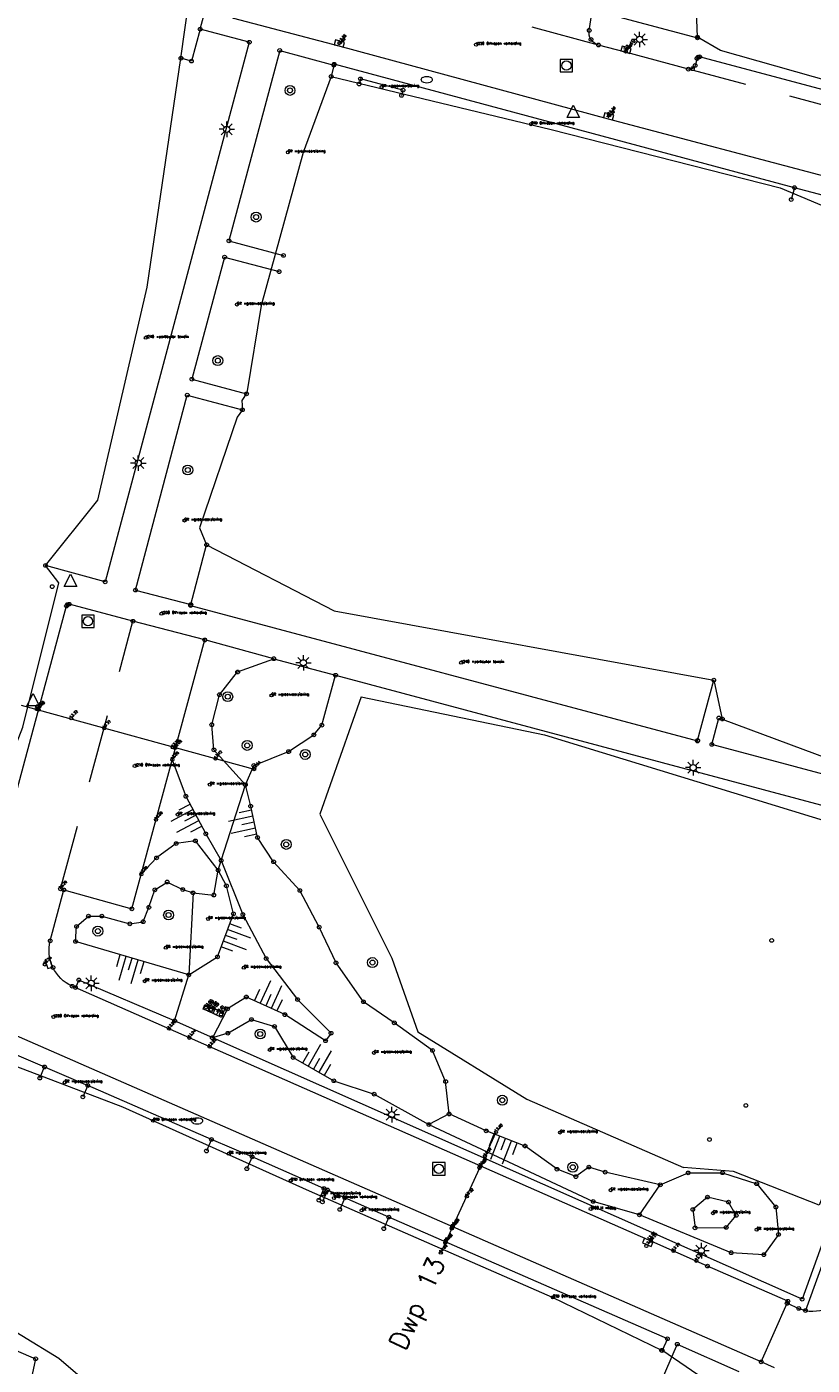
# Model space of a CAD drawing. Header units: metres. Extents: x 131067 to 131441, y 398248 to 398639.
# Tile 4 of 10: x 131160 to 131223, y 398385 to 398493. Entities that reach past the tile are written whole.
import ezdxf
from ezdxf.enums import TextEntityAlignment as Align

# ---------------------------------------------------------------- set-up
doc = ezdxf.new("R2010")
doc.units = ezdxf.units.M
doc.header["$MEASUREMENT"] = 0
doc.linetypes.add('DGN Style 2', pattern=[9.223424, 5.534055, -3.68937])
doc.linetypes.add('DGN Style 3', pattern=[12.912794, 9.223424, -3.68937])
for name, color, linetype, lineweight in [('DUMMY-LINE', 6, 'Continuous', 0), ('gg-afsc-erfafscheiding', 100, 'Continuous', 0), ('gg-afsc-muur', 40, 'Continuous', 13), ('gg-knt-bovenkant onderkant talud', 7, 'Continuous', 0), ('gg-knt-verharding', 7, 'Continuous', 0), ('gg-knt-verharding nz', 7, 'DGN Style 2', 0), ('gt-grn-groengrens', 62, 'Continuous', 0), ('gt-symb-boom', 3, 'Continuous', 0), ('gt-symb-brandkraan', 4, 'Continuous', 0), ('gt-symb-kolk', 7, 'Continuous', 0), ('gt-symb-kolk center center', 7, 'Continuous', 0), ('gt-symb-lichtmast', 7, 'Continuous', 0), ('gt-symb-rioolschacht', 7, 'Continuous', 0), ('GT-SYMB-TALUD', 7, 'Continuous', 0), ('gt-symb-talud symbool', 7, 'Continuous', 0), ('gt-symb-waterafsluiter', 4, 'Continuous', 0), ('lm-lijn-dwarsprofiel', 40, 'DGN Style 3', 0), ('lm-text-dwarsprofiel Tilburg', 40, 'DGN Style 3', 0), ('LM-TEXT-HOOGTE BOVENKANT KOLK', 1, 'Continuous', 0), ('LM-TEXT-INSTROOM HOOGTE', 141, 'Continuous', 0), ('LM-TEXT-MAAIVELDHOOGTE', 211, 'Continuous', 0), ('meetpunt', 252, 'Continuous', 0), ('PNTS', 1, 'Continuous', 0), ('TOPO', 6, 'Continuous', 0)]:
    doc.layers.add(name, color=color, linetype=linetype, lineweight=lineweight)
doc.styles.add('PTXT', font='txt.shx', dxfattribs={"width": 0.75})
doc.styles.get("Standard").update_dxf_attribs({"font": 'txt.shx'})

# ---------------------------------------------------------------- blocks, each defined once
blk = doc.blocks.new('spt9')
blk.add_circle((0, 0), 1.5)
blk = doc.blocks.new('gg0-KOLK')
at = {"flags": 128}
blk.add_lwpolyline([(0, 0), (3.75, 0), (3.75, 4), (-3.75, 4), (-3.75, 0), (0, 0)], dxfattribs=at)
blk = doc.blocks.new('SPT2')
blk.add_circle((0, 0), 2.5)
blk = doc.blocks.new('gg0-RS')
at = {"flags": 128}
blk.add_lwpolyline([(-5, -5), (5, -5), (5, 5), (-5, 5), (-5, -5)], close=True, dxfattribs=at)
blk.add_circle((0, 0), 3.75)
blk = doc.blocks.new('gg0-BR')
at = {"extrusion": (0, 0, -1)}
for centre, radius, start, end in [((2.4, 0), 2.06, 287.5669, 72.4331), ((-6, -26.6), 30, 72.4331, 73.108), ((0, -6.9), 9.38, 73.108, 106.892), ((6, -26.6), 30, 106.892, 107.5669), ((-2.4, 0), 2.06, 107.5669, 252.433), ((-6, 26.6), 30, 286.892, 287.5669), ((6, 26.6), 30, 252.433, 253.1079)]:
    blk.add_arc(centre, radius, start, end, dxfattribs=at)
blk.add_arc((0, 6.9), 9.38, 253.108, 286.8921)
blk = doc.blocks.new('gg0-WAFSL')
for p, q in [((-5, -3.3), (0, 6.7)), ((0, 6.7), (5, -3.3)), ((5, -3.3), (-5, -3.3))]:
    blk.add_line(p, q)
blk = doc.blocks.new('gg0-LMAST')
for p, q in [((-1.8, 1.7), (-4.5, 4.4)), ((-0.1, 2.5), (-0.1, 6.2)), ((1.7, 1.7), (4.4, 4.4)), ((-2.5, 0), (-6.3, 0)), ((-1.8, -1.8), (-4.5, -4.5)), ((-0.1, -2.5), (-0.1, -6.3)), ((4.4, -4.5), (1.7, -1.8)), ((2.5, 0), (6.2, 0))]:
    blk.add_line(p, q)
blk.add_circle((-0.1, 0), 2.5)
blk = doc.blocks.new('gg0-BOOM')
for radius in [4, 2]:
    blk.add_circle((0, 0), radius)
blk = doc.blocks.new('gg0-KOLKCC')
at = {"flags": 128}
blk.add_lwpolyline([(-3.75, 2), (3.75, 2), (3.75, -2), (-3.75, -2), (-3.75, 2)], close=True, dxfattribs=at)
blk = doc.blocks.new('gg0-TALUD')
at = {"layer": 'gt-symb-talud symbool'}
for p, q in [((-10, -10), (-10, 0)), ((-5, -20), (-5, 0)), ((0, -10), (0, 0)), ((5, -20), (5, 0)), ((10, -10), (10, 0))]:
    blk.add_line(p, q, dxfattribs=at)

msp = doc.modelspace()

# ---------------------------------------------------------------- linework, layer by layer
at = {"layer": 'DUMMY-LINE', "flags": 128}
for points in [[(131253.7, 398496.6), (131249.45, 398482.65), (131247.15, 398482.41), (131215.54, 398491.36), (131213.68, 398492.44), (131213.5, 398497.42)], [(131153.59, 398416.94), (131151.73, 398419.16), (131155.02, 398425.26), (131157.15, 398431.42), (131159.29, 398436.83), (131162.18, 398448.46), (131161.11, 398449.86), (131165.33, 398455.12), (131169.29, 398472.28), (131172.03, 398490.74), (131172.68, 398495.54)], [(131184.14, 398489.27), (131181.89, 398483.15), (131178.5, 398470.8), (131177.34, 398463.77), (131176.94, 398463.16), (131176.98, 398462.41), (131176.57, 398461.8), (131173.51, 398452.88), (131174.1, 398451.52), (131184.37, 398446.19)], [(131184.14, 398489.27), (131201.87, 398485.01), (131220.34, 398480.31), (131225.01, 398478.34), (131226.67, 398478.82), (131235.33, 398477.37), (131243.1, 398475.23), (131244.43, 398472.33)], [(131184.37, 398446.19), (131214.99, 398440.61), (131215.68, 398437.48), (131228.67, 398432.64), (131234.39, 398432.56), (131236.12, 398436.41), (131244.07, 398466.59), (131243.72, 398467.64), (131244.43, 398472.33)], [(131186.56, 398439.26), (131183.22, 398429.82), (131189.02, 398418.21), (131191.12, 398412.26), (131199.92, 398406.84), (131212.56, 398401.34)], [(131186.56, 398439.26), (131201.33, 398436.2), (131227.57, 398428.18), (131232.57, 398426.67), (131229.72, 398418.27), (131230.45, 398414.9)], [(131230.45, 398414.9), (131230.24, 398415.14), (131230.07, 398415.02), (131229.36, 398412.86), (131223.5, 398398.28), (131216.59, 398401.01), (131212.56, 398401.34)], [(131151.42, 398393.01), (131149.55, 398393.11), (131150.02, 398395.49), (131156.39, 398409.84), (131156.98, 398410.14), (131167.31, 398406.21), (131182.37, 398399.44), (131201.97, 398390.88), (131210.83, 398386.57)], [(131153.19, 398391.45), (131162.19, 398385.97), (131166.95, 398381.88), (131161.91, 398364.78), (131157.42, 398343.84), (131158.29, 398340.47), (131158.01, 398331.72), (131159.34, 398330.67)], [(131187.64, 398318.65), (131191.69, 398324.75), (131193.46, 398325.94), (131197.7, 398333.84), (131204.4, 398348.97), (131210.51, 398363.2), (131210.37, 398364.72), (131215.68, 398378), (131217.54, 398381.99), (131210.79, 398386.59)]]:
    msp.add_lwpolyline(points, dxfattribs=at)
at = {"layer": 'gg-afsc-erfafscheiding', "flags": 128}
msp.add_lwpolyline([(131173.57, 398493.08), (131172.87, 398490.51), (131172.03, 398490.74)], dxfattribs=at)
at = {"layer": 'gg-afsc-muur', "flags": 128}
for points in [[(131172.83, 398446.7), (131174.1, 398451.52)], [(131213.69, 398435.75), (131214.99, 398440.61)]]:
    msp.add_lwpolyline(points, dxfattribs=at)
at = {"layer": 'gg-knt-bovenkant onderkant talud', "flags": 128}
for points in [[(131206.24, 398400.95), (131204.92, 398401.36), (131203.87, 398400.59), (131202.35, 398401.19), (131199.77, 398403.06), (131196.64, 398404.28), (131193.65, 398405.64), (131193.37, 398408.25), (131192.32, 398410.76), (131189.23, 398412.99), (131186.74, 398414.69), (131184.53, 398417.82), (131183.18, 398420.7), (131181.62, 398423.65), (131179.5, 398425.97), (131178.2, 398427.92), (131177.65, 398430.45), (131177.22, 398432.17), (131174.69, 398434.99), (131174.51, 398437.02), (131175.13, 398439.44), (131176.6, 398441.27), (131179.51, 398442.34)], [(131171.33, 398434.2), (131172.43, 398431.25), (131174.03, 398428.22), (131175.27, 398426.08), (131177.02, 398421.72), (131178.9, 398418.17), (131181.43, 398414.86), (131184.13, 398412.15), (131183.69, 398411.54), (131180.41, 398413.65), (131177.3, 398415.07), (131175.78, 398414.11), (131174.56, 398411.79)], [(131171.52, 398413.14), (131172.66, 398416.86), (131174.97, 398418.3), (131176.26, 398421.78), (131175.69, 398424.04), (131175.02, 398425.29), (131173.19, 398427.65), (131171.65, 398427.44), (131170.06, 398426.28), (131168.83, 398424.96)], [(131175.81, 398412.15), (131177.71, 398413.25), (131179.57, 398412.7), (131181.07, 398410.19), (131184.35, 398408.32), (131187.61, 398407.24), (131192.02, 398404.79), (131205.27, 398398.59)], [(131175.81, 398412.15), (131174.56, 398411.79)], [(131193.65, 398405.64), (131192.02, 398404.79)], [(131210.68, 398399.93), (131206.24, 398400.95)], [(131209, 398397.51), (131205.27, 398398.59)]]:
    msp.add_lwpolyline(points, dxfattribs=at)
for points in [[(131163.53, 398419.55), (131163.61, 398420.76), (131164.57, 398421.59), (131165.64, 398421.59), (131167.91, 398420.97), (131168.98, 398421.14), (131169.44, 398422.3), (131169.93, 398423.71), (131170.92, 398424.34), (131172.17, 398423.73), (131173, 398423.46), (131172.66, 398416.86), (131163.53, 398419.55)], [(131209, 398397.51), (131210.68, 398399.93), (131212.93, 398400.89), (131215.7, 398400.9), (131218.45, 398400.02), (131220, 398398.14), (131220.21, 398395.93), (131219.02, 398394.3), (131216.4, 398394.46), (131209, 398397.51)], [(131215.99, 398396.5), (131216.8, 398397.47), (131216.18, 398398.54), (131214.48, 398398.94), (131213.3, 398397.95), (131213.48, 398396.46), (131215.99, 398396.5)]]:
    msp.add_lwpolyline(points, close=True, dxfattribs=at)
at = {"layer": 'gg-knt-verharding', "flags": 128}
for points in [[(131268.33, 398546.85), (131252.79, 398488.4), (131251.28, 398482.83, -0.403695), (131247.66, 398480.6), (131246.67, 398480.86), (131244.54, 398481.44), (131244.3, 398481.48, -0.413245), (131243.98, 398482.04), (131244.12, 398482.59, 0.358503), (131243.98, 398482.81), (131213.85, 398490.86, 0.390132), (131213.64, 398490.72), (131213.49, 398490.16, -0.390641), (131212.94, 398489.86), (131207.87, 398491.23), (131205.7, 398491.81, -0.388892), (131204.95, 398492.99), (131205.73, 398497.97)], [(131177.5, 398499.36), (131176.12, 398494.22, 0.381645), (131176.26, 398493.98), (131184.75, 398491.73), (131206.47, 398485.87), (131224.34, 398481.12), (131244.59, 398475.68), (131245.27, 398475.51), (131246.17, 398475.26, -0.410745), (131248.28, 398471.59)], [(131209.75, 398395.48), (131163.25, 398415.94, -0.362467), (131161.49, 398419.6), (131162.59, 398423.7), (131168.07, 398422.17), (131173.95, 398443.85), (131168.16, 398445.36), (131163.02, 398446.73, 0.353454), (131162.79, 398446.59)], [(131219.89, 398385.17), (131218.82, 398385.66), (131220.91, 398390.38), (131221.84, 398389.97, 0.418178), (131225.74, 398391.62), (131226.29, 398393.05), (131231.16, 398390.9), (131231.56, 398390.77), (131230.83, 398388.89), (131230.04, 398387.04), (131225.64, 398376.92)]]:
    msp.add_lwpolyline(points, format="xyb", dxfattribs=at)
for points in [[(131177.54, 398492.03), (131173.57, 398493.08), (131174.46, 398496.42), (131151.38, 398502.57), (131149.81, 398496.8)], [(131207.32, 398494.09), (131213.67, 398492.38)], [(131213.67, 398492.38), (131213.68, 398492.44)], [(131177.54, 398492.03), (131165.91, 398448.53)], [(131179.99, 398491.37), (131175.9, 398476.02)], [(131179.99, 398491.37), (131184.36, 398490.18)], [(131184.38, 398490.26), (131184.14, 398489.27)], [(131221.5, 398480.31), (131184.38, 398490.26)], [(131186.5, 398489.08), (131186.39, 398488.67)], [(131189.93, 398488.17), (131186.5, 398489.08)], [(131189.93, 398488.17), (131189.82, 398487.75)], [(131221.5, 398480.31), (131221.24, 398479.35)], [(131225.27, 398479.3), (131221.5, 398480.31)], [(131175.9, 398476.02), (131180.29, 398474.85)], [(131175.55, 398474.71), (131172.91, 398464.87)], [(131175.55, 398474.71), (131179.94, 398473.54)], [(131172.91, 398464.87), (131177.32, 398463.69)], [(131168.36, 398447.87), (131172.54, 398463.59)], [(131172.54, 398463.59), (131176.98, 398462.41)], [(131165.91, 398448.53), (131161.11, 398449.86)], [(131168.36, 398447.87), (131172.83, 398446.7), (131172.81, 398446.63), (131213.68, 398435.71), (131213.69, 398435.75)], [(131218.82, 398385.66), (131154.01, 398414.02), (131162.79, 398446.59)], [(131179.51, 398442.34), (131173.95, 398443.85)], [(131179.51, 398442.34), (131184.5, 398441.01), (131229.42, 398429), (131234.02, 398427.8), (131232.24, 398421.23), (131230.55, 398414.9), (131229.92, 398412.5), (131228.24, 398406.82), (131226.46, 398401.05), (131222.38, 398389.8)], [(131234.39, 398432.56), (131235.26, 398432.32), (131234.68, 398430.13), (131214.84, 398435.43), (131215.4, 398437.56), (131215.68, 398437.48)], [(131149.33, 398393.06), (131149.36, 398393.15), (131148.94, 398393.33), (131148.95, 398393.38), (131145.3, 398394.99), (131153.11, 398412.84), (131164.51, 398407.93)], [(131174.49, 398403.59), (131164.51, 398407.93), (131164.12, 398407.02)], [(131177.76, 398402.18), (131174.49, 398403.59), (131174.08, 398402.66)], [(131183.56, 398399.63), (131177.76, 398402.18), (131177.34, 398401.23)], [(131183.85, 398399.51), (131183.56, 398399.63), (131183.15, 398398.69)], [(131185.24, 398398.88), (131183.85, 398399.51), (131183.43, 398398.56)], [(131188.79, 398397.33), (131185.24, 398398.88), (131184.83, 398397.95)], [(131211.25, 398387.52), (131188.79, 398397.33), (131188.38, 398396.4)], [(131214.48, 398393.38), (131209.75, 398395.48)], [(131220.97, 398390.55), (131214.48, 398393.38)], [(131220.97, 398390.55), (131220.91, 398390.38)], [(131154.42, 398388.44), (131160.31, 398385.91), (131158.99, 398379.73), (131156.98, 398370.13), (131156.66, 398368.64), (131151.99, 398346.3), (131151.72, 398344.98), (131149.71, 398335.46), (131140.7, 398339.45), (131138.1, 398340.6), (131129.57, 398344.36)], [(131212.05, 398387.08), (131210.59, 398383.74)], [(131211.25, 398387.52), (131210.83, 398386.57), (131210.79, 398386.59)], [(131212.05, 398387.08), (131217.02, 398384.89)]]:
    msp.add_lwpolyline(points, dxfattribs=at)
at = {"layer": 'gg-knt-verharding nz', "flags": 128}
for points in [[(131205.7, 398491.81), (131177.5, 398499.36)], [(131244.3, 398481.48), (131225.7, 398486.46), (131212.94, 398489.86)], [(131162.59, 398423.7), (131162.31, 398423.79), (131168.16, 398445.36)]]:
    msp.add_lwpolyline(points, dxfattribs=at)
at = {"layer": 'gt-grn-groengrens', "flags": 128}
for points in [[(131173, 398423.46), (131174.67, 398423.29), (131175.02, 398425.29), (131175.27, 398426.08), (131177.22, 398432.17), (131177.9, 398433.73), (131180.71, 398434.85), (131182.75, 398436.2), (131183.39, 398436.98), (131184.5, 398441.01)], [(131222.11, 398390.71), (131171.52, 398413.14), (131163.79, 398416.44), (131163.52, 398415.83)], [(131160.64, 398408.54), (131161.03, 398409.43)], [(131225.92, 398401.23), (131222.11, 398390.71)]]:
    msp.add_lwpolyline(points, dxfattribs=at)
at = {"layer": 'lm-lijn-dwarsprofiel', "linetype": 'Continuous'}
for p, q in [((131159.13, 398438.59), (131177.93, 398433.44)), ((131192.98, 398394.46), (131197.44, 398404.18))]:
    msp.add_line(p, q, dxfattribs=at)

# ---------------------------------------------------------------- block references
at = {"layer": 'gt-symb-boom', "xscale": 0.1, "yscale": 0.1, "zscale": 0.1}
for p in [(131180.82, 398488.15, 15.29), (131178.09, 398477.94, 15.27), (131175, 398466.37, 15.32), (131172.58, 398457.55, 15.28), (131175.8, 398439.28, 15.04), (131177.37, 398435.35, 15.18), (131182.05, 398434.62, 14.81), (131180.52, 398427.37, 14.71), (131171.03, 398421.68, 14.87), (131165.33, 398420.38, 14.96), (131187.47, 398417.85, 14.62), (131178.42, 398412.09, 14.81), (131197.94, 398406.75, 14.44), (131203.62, 398401.35, 15.27)]:
    msp.add_blockref('gg0-BOOM', p, dxfattribs=at)
at = {"layer": 'gt-symb-brandkraan', "xscale": 0.1, "yscale": 0.1, "zscale": 0.1}
for p in [(131191.85, 398489.02, 13.51), (131173.33, 398405.09, 13.52)]:
    msp.add_blockref('gg0-BR', p, dxfattribs=at)
at = {"layer": 'gt-symb-kolk', "xscale": 0.1, "yscale": 0.1, "zscale": 0.1}
for p, rotation in [((131184.75, 398491.73, 13.35), 344.8889788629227), ((131207.87, 398491.23, 13.36), 344.9485477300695), ((131206.47, 398485.87, 13.35), 344.8768670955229), ((131161.55, 398417.84), 108.5632852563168), ((131209.75, 398395.48, 13.28), 156.2481284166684)]:
    msp.add_blockref('gg0-KOLK', p, dxfattribs=dict(at, rotation=rotation))
at = {"layer": 'gt-symb-kolk center center', "xscale": 0.1, "yscale": 0.1, "zscale": 0.1}
for p, rotation in [((131174.23, 398414.14, 13), 336.8329691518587), ((131174.62, 398413.96, 13), 336.1599673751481), ((131175.04, 398413.77, 13.01), 155.0030218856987)]:
    msp.add_blockref('gg0-KOLKCC', p, dxfattribs=dict(at, rotation=rotation))
at = {"layer": 'gt-symb-lichtmast', "xscale": 0.1, "yscale": 0.1, "zscale": 0.1}
for p in [(131209.02, 398492.26, 17.5), (131175.73, 398485.02, 17.63), (131168.59, 398458.11, 17.67), (131181.91, 398442.01, 17.52), (131213.34, 398433.56, 17.51), (131164.8, 398416.18, 17.45), (131189.03, 398405.59, 17.14), (131214, 398394.63, 17.22)]:
    msp.add_blockref('gg0-LMAST', p, dxfattribs=at)
at = {"layer": 'gt-symb-rioolschacht', "xscale": 0.1, "yscale": 0.1, "zscale": 0.1}
for p in [(131203.11, 398490.15, 13.44), (131164.53, 398445.36, 13.34), (131192.82, 398401.22, 13.27)]:
    msp.add_blockref('gg0-RS', p, dxfattribs=at)
at = {"layer": 'GT-SYMB-TALUD', "xscale": 0.1, "yscale": 0.1, "zscale": 0.1}
for p, rotation in [((131173.23, 398429.73), 297.8889229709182), ((131177.92, 398429.19), 282.2690664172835), ((131175.62, 398420.04), 69.73569546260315), ((131168.09, 398418.21), 343.6113857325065), ((131178.86, 398414.36), 155.3808613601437), ((131182.71, 398409.25), 150.2807050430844), ((131198.21, 398403.67), 338.6485467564)]:
    msp.add_blockref('gg0-TALUD', p, dxfattribs=dict(at, rotation=rotation))
at = {"layer": 'gt-symb-waterafsluiter', "xscale": 0.1, "yscale": 0.1, "zscale": 0.1}
for p in [(131203.66, 398486.3, 13.51), (131163.12, 398448.48, 13.54), (131160.1, 398438.86, 13.5)]:
    msp.add_blockref('gg0-WAFSL', p, dxfattribs=at)
at = {"layer": 'LM-TEXT-HOOGTE BOVENKANT KOLK', "xscale": 0.05, "yscale": 0.05, "zscale": 0.1}
msp.add_blockref('SPT2', (131207.88, 398491.29, 13.49), dxfattribs=at)
at = {"layer": 'LM-TEXT-INSTROOM HOOGTE', "xscale": 0.05, "yscale": 0.05, "zscale": 0.1}
for p in [(131184.83, 398492, 13.35), (131206.55, 398486.18, 13.36), (131171.33, 398434.2, 13.09), (131170.02, 398429.37, 13.09), (131168.83, 398424.96, 13.09), (131161.05, 398417.69, 13.25), (131174.04, 398414.22, 13), (131174.45, 398414.05, 13), (131175.26, 398413.68, 13.01), (131171.07, 398412.51, 13.24), (131172.7, 398411.78, 13.24), (131174.35, 398411.06, 13.25), (131209.92, 398395.4, 13.29), (131209.56, 398395, 13.28), (131211.74, 398394.6, 13.29), (131213.58, 398393.8, 13.3)]:
    msp.add_blockref('SPT2', p, dxfattribs=at)
at = {"layer": 'LM-TEXT-MAAIVELDHOOGTE', "xscale": 0.05, "yscale": 0.05, "zscale": 0.1}
for p in [(131160.39, 398438.28, 13.51), (131160.5, 398438.25, 13.5), (131160.54, 398438.24, 13.4), (131163.18, 398437.53, 13.32), (131165.84, 398436.73, 13.27), (131171.37, 398435.19, 13.12), (131171.39, 398435.19, 13.09), (131171.57, 398435.14, 13.09), (131174.82, 398434.28, 13.42), (131177.93, 398433.44, 13.54), (131197.44, 398404.18, 13.6), (131196.55, 398402.26, 13.24), (131196.1, 398401.29, 13.26), (131196.18, 398401.46, 13.26), (131195.08, 398399, 13.32), (131193.87, 398396.43, 13.5), (131193.87, 398396.41, 13.51), (131193.91, 398396.52, 13.5), (131193.94, 398396.56, 13.39), (131193.34, 398395.26, 13.66), (131193.35, 398395.28, 13.65), (131193.38, 398395.33, 13.58), (131193.37, 398395.32, 13.64), (131192.98, 398394.46, 13.69)]:
    msp.add_blockref('SPT2', p, dxfattribs=at)
at = {"layer": 'meetpunt', "xscale": 0.1, "yscale": 0.1, "zscale": 0.1}
for p in [(131173.57, 398493.08, 13.54), (131204.95, 398492.99, 13.37), (131205.09, 398492.26, 13.38), (131213.67, 398492.38, 13.58), (131213.68, 398492.44), (131177.54, 398492.03, 13.56), (131179.99, 398491.37, 13.52), (131205.7, 398491.81, 13.38), (131172.03, 398490.74), (131172.87, 398490.51), (131184.36, 398490.18, 13.59), (131184.38, 398490.26, 13.53), (131213.49, 398490.16, 13.39), (131213.64, 398490.72, 13.4), (131213.72, 398490.83, 13.41), (131213.85, 398490.86, 13.41), (131184.14, 398489.27), (131186.5, 398489.08, 13.6), (131212.94, 398489.86, 13.38), (131213.27, 398489.9, 13.38), (131186.39, 398488.67), (131189.93, 398488.17, 13.62), (131189.82, 398487.75), (131221.5, 398480.31, 13.55), (131221.24, 398479.35), (131175.9, 398476.02, 13.53), (131175.55, 398474.71, 13.52), (131180.29, 398474.85), (131179.94, 398473.54), (131172.91, 398464.87, 13.51), (131172.54, 398463.59, 13.53), (131177.32, 398463.69), (131176.98, 398462.41), (131174.1, 398451.52), (131161.11, 398449.86), (131165.91, 398448.53, 13.54), (131168.36, 398447.87, 13.49), (131162.79, 398446.59, 13.39), (131162.88, 398446.7, 13.37), (131163.02, 398446.73, 13.39), (131172.81, 398446.63), (131172.83, 398446.7), (131168.16, 398445.36, 13.27), (131173.95, 398443.85, 13.26), (131179.51, 398442.34, 13.43), (131176.6, 398441.27, 13.37), (131184.5, 398441.01, 13.45), (131214.99, 398440.61), (131175.13, 398439.44, 13.4), (131215.4, 398437.56), (131215.68, 398437.48), (131174.51, 398437.02, 13.52), (131182.75, 398436.2, 13.6), (131183.39, 398436.98, 13.57), (131174.69, 398434.99, 13.41), (131213.68, 398435.71), (131213.69, 398435.75), (131214.84, 398435.43, 13.54), (131180.71, 398434.85, 13.63), (131177.9, 398433.73, 13.56), (131177.22, 398432.17, 13.5), (131172.43, 398431.25, 13.09), (131177.65, 398430.45, 13.52), (131171.65, 398427.44, 13.1), (131173.19, 398427.65, 13.03), (131174.03, 398428.22, 13.03), (131178.2, 398427.92, 13.56), (131170.06, 398426.28, 13.12), (131175.02, 398425.29, 12.98), (131175.27, 398426.08, 13), (131179.5, 398425.97, 13.64), (131170.92, 398424.34, 13.4), (131162.31, 398423.79, 13.29), (131162.59, 398423.7, 13.27), (131169.93, 398423.71, 13.38), (131172.17, 398423.73, 13.42), (131173, 398423.46, 13.4), (131174.67, 398423.29, 13.16), (131175.69, 398424.04, 12.98), (131181.62, 398423.65, 13.62), (131168.07, 398422.17, 13.1), (131169.44, 398422.3, 13.49), (131164.57, 398421.59, 13.55), (131165.64, 398421.59, 13.53), (131167.91, 398420.97, 13.44), (131168.98, 398421.14, 13.49), (131176.26, 398421.78, 12.96), (131177.02, 398421.72, 12.91), (131163.61, 398420.76, 13.51), (131183.18, 398420.7, 13.6), (131161.49, 398419.6, 13.24), (131163.53, 398419.55, 13.44), (131174.97, 398418.3, 13.03), (131178.9, 398418.17, 12.8), (131184.53, 398417.82, 13.62), (131161.71, 398417.45, 13.25), (131172.66, 398416.86, 13.28), (131163.25, 398415.94, 13.26), (131163.52, 398415.83), (131163.79, 398416.44, 13.35), (131177.3, 398415.07, 12.95), (131181.43, 398414.86, 12.88), (131186.74, 398414.69, 13.67), (131175.78, 398414.11, 12.94), (131180.41, 398413.65, 12.92), (131171.52, 398413.14, 13.19), (131177.71, 398413.25, 13.15), (131179.57, 398412.7, 13.13), (131189.23, 398412.99, 13.6), (131174.56, 398411.79, 13.18), (131175.81, 398412.15, 13.14), (131183.69, 398411.54, 12.97), (131184.13, 398412.15, 12.94), (131181.07, 398410.19, 13.19), (131192.32, 398410.76, 13.62), (131161.03, 398409.43), (131160.64, 398408.54), (131184.35, 398408.32, 13.2), (131193.37, 398408.25, 13.58), (131164.12, 398407.02), (131164.51, 398407.93, 13.56), (131187.61, 398407.24, 13.26), (131192.02, 398404.79, 13.24), (131193.65, 398405.64, 13.49), (131196.64, 398404.28, 13.58), (131174.08, 398402.66), (131174.49, 398403.59, 13.56), (131199.77, 398403.06, 13.57), (131177.76, 398402.18, 13.58), (131177.34, 398401.23), (131202.35, 398401.19, 13.75), (131203.87, 398400.59, 13.77), (131204.92, 398401.36, 13.75), (131206.24, 398400.95, 13.64), (131212.93, 398400.89, 13.53), (131215.7, 398400.9, 13.52), (131183.56, 398399.63, 13.59), (131183.85, 398399.51, 13.6), (131210.68, 398399.93, 13.48), (131218.45, 398400.02, 13.49), (131183.15, 398398.69), (131183.43, 398398.56), (131185.24, 398398.88, 13.59), (131205.27, 398398.59, 13.27), (131214.48, 398398.94, 13.16), (131216.18, 398398.54, 13.14), (131184.83, 398397.95), (131188.79, 398397.33, 13.58), (131209, 398397.51, 13.29), (131213.3, 398397.95, 13.14), (131216.8, 398397.47, 13.07), (131220, 398398.14, 13.45), (131188.38, 398396.4), (131213.48, 398396.46, 13.11), (131215.99, 398396.5, 13.1), (131220.21, 398395.93, 13.39), (131216.4, 398394.46, 13.23), (131219.02, 398394.3, 13.26), (131214.48, 398393.38, 13.31), (131220.91, 398390.38, 13.35), (131220.97, 398390.55, 13.35), (131221.84, 398389.97, 13.43), (131222.11, 398390.71, 13.45), (131222.38, 398389.8), (131211.25, 398387.52, 13.58), (131210.79, 398386.59), (131210.83, 398386.57), (131212.05, 398387.08, 13.55), (131160.31, 398385.91, 13.45), (131218.82, 398385.66, 13.42)]:
    msp.add_blockref('spt9', p, dxfattribs=at)
at = {"layer": 'PNTS', "xscale": 0.1, "yscale": 0.1, "zscale": 0.1}
for p in [(131161.65, 398448.15), (131219.66, 398419.63), (131217.58, 398406.33), (131214.64, 398403.58)]:
    msp.add_blockref('spt9', p, dxfattribs=at)
at = {"layer": 'TOPO', "xscale": 0.05, "yscale": 0.05, "zscale": 0.1}
for p in [(131195.82, 398491.84), (131188.21, 398488.43), (131200.26, 398485.43), (131180.65, 398483.16), (131176.55, 398470.89), (131169.19, 398468.21), (131172.31, 398453.48), (131170.46, 398445.97), (131194.62, 398442.02), (131179.33, 398439.38), (131168.3, 398433.69), (131174.36, 398432.19), (131171.76, 398429.78), (131174.22, 398421.36), (131170.81, 398419.04), (131177.1, 398417.43), (131169.11, 398416.35), (131161.75, 398413.46), (131179.19, 398410.81), (131187.6, 398410.57), (131162.66, 398408.19), (131169.78, 398405.11), (131202.6, 398404.15), (131175.89, 398402.44), (131180.89, 398400.28), (131206.68, 398399.5), (131183.5, 398399.17), (131184.37, 398398.87), (131186.6, 398397.87), (131205.07, 398397.98), (131214.92, 398397.65), (131218.45, 398396.31), (131202.02, 398390.86)]:
    msp.add_blockref('SPT2', p, dxfattribs=at)

# ---------------------------------------------------------------- texts
at = {"layer": 'gg-knt-verharding nz', "style": 'PTXT'}
msp.add_text('13.29', height=0.2, rotation=45, dxfattribs=at).set_placement((131162.31, 398423.79))
at = {"layer": 'lm-text-dwarsprofiel Tilburg'}
msp.add_text('Dwp 13', height=1.5, rotation=65.3662, dxfattribs=at).set_placement((131193.39, 398393.66), align=Align.RIGHT)
at = {"layer": 'LM-TEXT-HOOGTE BOVENKANT KOLK', "style": 'PTXT'}
msp.add_text('13.49', height=0.3, rotation=45, dxfattribs=at).set_placement((131207.88, 398491.29))
at = {"layer": 'LM-TEXT-INSTROOM HOOGTE', "style": 'PTXT'}
for s, p in [('13.35', (131184.75, 398491.73)), ('13.35', (131184.83, 398492)), ('13.36', (131207.87, 398491.23)), ('13.35', (131206.47, 398485.87)), ('13.36', (131206.55, 398486.18)), ('13.09', (131171.33, 398434.2)), ('13.09', (131170.02, 398429.37)), ('13.09', (131168.83, 398424.96)), ('13.25', (131161.05, 398417.69)), ('13.00', (131174.04, 398414.22)), ('13.00', (131174.18, 398414.14)), ('13.00', (131174.45, 398414.05)), ('13.00', (131174.58, 398413.95)), ('13.01', (131175, 398413.76)), ('13.01', (131175.26, 398413.68)), ('13.24', (131171.07, 398412.51)), ('13.24', (131172.7, 398411.78)), ('13.25', (131174.35, 398411.06)), ('13.28', (131209.56, 398395)), ('13.28', (131209.75, 398395.48)), ('13.29', (131209.92, 398395.4)), ('13.29', (131211.74, 398394.6)), ('13.30', (131213.58, 398393.8))]:
    msp.add_text(s, height=0.2, rotation=45, dxfattribs=at).set_placement(p)
at = {"layer": 'LM-TEXT-MAAIVELDHOOGTE', "style": 'PTXT'}
for s, p in [('13.51', (131160.39, 398438.28)), ('13.50', (131160.5, 398438.25)), ('13.40', (131160.54, 398438.24)), ('13.32', (131163.18, 398437.53)), ('13.27', (131165.84, 398436.73)), ('13.12', (131171.37, 398435.19)), ('13.09', (131171.39, 398435.19)), ('13.09', (131171.57, 398435.14)), ('13.42', (131174.82, 398434.28)), ('13.54', (131177.93, 398433.44)), ('13.60', (131197.44, 398404.18)), ('13.24', (131196.55, 398402.26)), ('13.26', (131196.1, 398401.29)), ('13.26', (131196.18, 398401.46)), ('13.32', (131195.08, 398399)), ('13.51', (131193.87, 398396.41)), ('13.50', (131193.87, 398396.43)), ('13.50', (131193.91, 398396.52)), ('13.39', (131193.94, 398396.56)), ('13.66', (131193.34, 398395.26)), ('13.65', (131193.35, 398395.28)), ('13.58', (131193.38, 398395.33)), ('13.64', (131193.37, 398395.32)), ('13.69', (131192.98, 398394.46))]:
    msp.add_text(s, height=0.2, rotation=45, dxfattribs=at).set_placement(p)
at = {"layer": 'TOPO', "style": 'PTXT'}
for s, p in [('V220 OV=open verharding', (131195.82, 398491.84)), ('GR =groenvoorziening', (131188.21, 398488.43)), ('OTD OV=open verharding', (131200.26, 398485.43)), ('GR =groenvoorziening', (131180.65, 398483.16)), ('GR =groenvoorziening', (131176.55, 398470.89)), ('V240 =particulier terrein', (131169.19, 398468.21)), ('GR =groenvoorziening', (131172.31, 398453.48)), ('V230 OV=open verharding', (131170.46, 398445.97)), ('V240 =particulier terrein', (131194.62, 398442.02)), ('GR =groenvoorziening', (131179.33, 398439.38)), ('V210 OV=open verharding', (131168.3, 398433.69)), ('GR =groenvoorziening', (131174.36, 398432.19)), ('GR =groenvoorziening', (131171.76, 398429.78)), ('GR =groenvoorziening', (131174.22, 398421.36)), ('GR =groenvoorziening', (131170.81, 398419.04)), ('GR =groenvoorziening', (131177.1, 398417.43)), ('GR =groenvoorziening', (131169.11, 398416.35)), ('V220 OV=open verharding', (131161.75, 398413.46)), ('GR =groenvoorziening', (131179.19, 398410.81)), ('GR =groenvoorziening', (131187.6, 398410.57)), ('GR =groenvoorziening', (131162.66, 398408.19)), ('OTD OV=open verharding', (131169.78, 398405.11)), ('GR =groenvoorziening', (131202.6, 398404.15)), ('GR =groenvoorziening', (131175.89, 398402.44)), ('OTD OV=open verharding', (131180.89, 398400.28)), ('GR =groenvoorziening', (131206.68, 398399.5)), ('GR =groenvoorziening', (131183.5, 398399.17)), ('OTD OV=open verharding', (131184.37, 398398.87)), ('GR =groenvoorziening', (131186.6, 398397.87)), ('T000_H =haag', (131205.07, 398397.98)), ('GR =groenvoorziening', (131214.92, 398397.65)), ('GR =groenvoorziening', (131218.45, 398396.31)), ('OTD OV=open verharding', (131202.02, 398390.86))]:
    msp.add_text(s, height=0.2, dxfattribs=at).set_placement(p)

doc.saveas('drawing.dxf')
